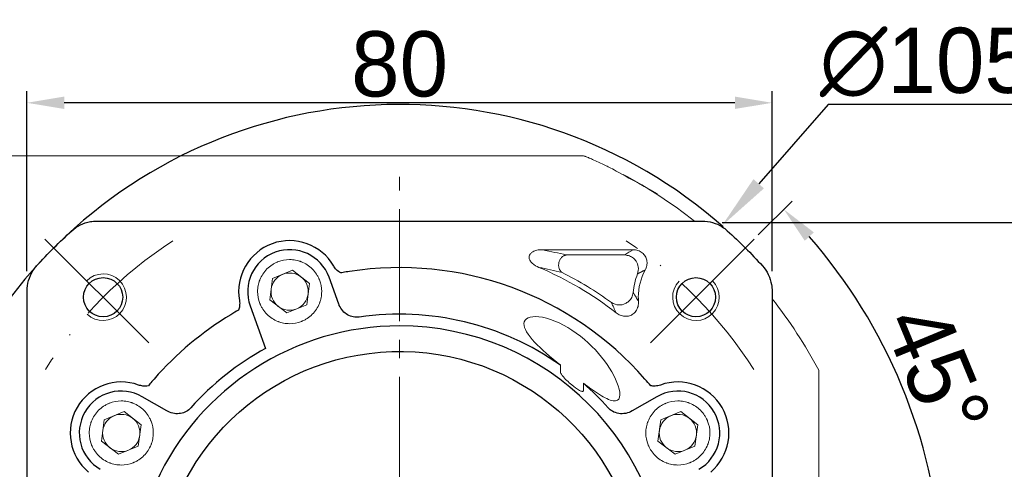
# Model space of a CAD drawing. Header units: millimetres. Extents: x 8769 to 9441, y -139 to 337.
# Tile 4 of 12: x 8850 to 8955, y 206 to 254. Entities that reach past the tile are written whole.
import ezdxf

# ---------------------------------------------------------------- set-up
doc = ezdxf.new("R2010")
doc.units = ezdxf.units.MM
doc.header["$PDSIZE"] = -5
doc.linetypes.add('ACAD_ISO10W100', pattern=[18, 12, -3, 0, -3])
doc.linetypes.add('点画线', pattern=[18, 12, -2, 2, -2])
doc.layers.get('0').update_dxf_attribs({"lineweight": 18})
doc.layers.get('Defpoints').update_dxf_attribs({"lineweight": 18})
for name, color, linetype, lineweight in [('7中心线层', 7, '点画线', 18), ('中心线层', 7, 'ACAD_ISO10W100', 0), ('尺寸线层', 3, 'Continuous', 18), ('粗实线', 7, 'Continuous', 40)]:
    doc.layers.add(name, color=color, linetype=linetype, lineweight=lineweight)
doc.styles.add('工程字', font='txt')
doc.dimstyles.new('DIMSTYLE_17', dxfattribs={"dimtxt": 8, "dimasz": 12, "dimexe": 0.18, "dimexo": 0.0625, "dimgap": 0.09, "dimtad": 1, "dimtih": 1, "dimtoh": 1, "dimdec": 3, "dimdsep": 46, "dimtxsty": 'Standard', "dimblk": '_CAXARROW', "dimcen": 0.09, "dimdle": 24, "dimadec": 0, "dimazin": 0, "dimtfac": 0.7, "dimtdec": 3, "dimtofl": 0, "dimtmove": 0, "dimatfit": 3, "dimfxl": 1, "dimtolj": 1, "dimarcsym": 0})
doc.dimstyles.new('ISO-25', dxfattribs={"dimtxt": 7, "dimasz": 4, "dimexe": 1.25, "dimexo": 0.625, "dimtad": 1, "dimtxsty": '工程字', "dimcen": 2, "dimdle": 8, "dimadec": 0, "dimazin": 0, "dimtfac": 1, "dimtmove": 0, "dimatfit": 3, "dimfxl": 1, "dimarcsym": 0})

# ---------------------------------------------------------------- blocks, each defined once
blk = doc.blocks.new('*D38')
at = {"layer": 'Defpoints', "color": 0}
for p in [(8928.42, 230.58), (8917.29, 219.45), (8946.71, 207.62), (8847.62, 192.52), (8935.1, 192.52)]:
    blk.add_point(p, dxfattribs=at)
at = {"layer": '尺寸线层', "color": 0, "lineweight": -2}
for p, q in [((8928.87, 231.02), (8932.5, 234.66)), ((8935.72, 192.52), (8949.95, 192.52))]:
    blk.add_line(p, q, dxfattribs=at)
blk.add_arc((8890.36, 192.52), 58.34, 3.9289, 41.0711, dxfattribs=at)
at = {"layer": '尺寸线层', "color": 0}
for points in [[(8934.83, 231.3), (8933.86, 230.39), (8931.61, 233.77)], [(8947.9, 196.49), (8949.23, 196.54), (8948.7, 192.52)]]:
    blk.add_solid(points, dxfattribs=at)
at = {"layer": '尺寸线层', "color": 0, "insert": (8948.07, 216.42), "char_height": 7, "attachment_point": 5, "rotation": 292.5, "style": '工程字'}
blk.add_mtext('45%%d', dxfattribs=at)
blk = doc.blocks.new('*D39')
at = {"layer": 'Defpoints', "color": 0}
for p in [(8915.29, 229.98), (8865.43, 155.05)]:
    blk.add_point(p, dxfattribs=at)
at = {"layer": '尺寸线层', "color": 0, "lineweight": -2}
blk.add_line((8880.34, 177.46), (8867.64, 158.38), dxfattribs=at)
at = {"layer": '尺寸线层', "color": 0}
blk.add_solid([(8867.09, 158.75), (8868.2, 158.01), (8865.43, 155.05)], dxfattribs=at)
at = {"layer": '尺寸线层', "color": 0, "insert": (8872.62, 173.31), "char_height": 7, "attachment_point": 5, "rotation": 56.3592, "style": '工程字'}
blk.add_mtext('∅90', dxfattribs=at)
blk = doc.blocks.new('_CAXARROW')
blk.add_hatch(color=0).paths.add_polyline_path([(0, 0), (-1, 0.125), (-1, -0.125)], flags=0)
blk = doc.blocks.new('*D40')
at = {"layer": 'Defpoints', "color": 0}
for p in [(8924.96, 232), (8855.76, 153.03)]:
    blk.add_point(p, dxfattribs=at)
at = {"layer": '尺寸线层', "color": 0, "lineweight": -2}
for p, q in [((8936.36, 245.03), (8928.91, 236.52)), ((8956.45, 245.03), (8936.36, 245.03)), ((8890.27, 192.52), (8890.45, 192.52)), ((8890.36, 192.43), (8890.36, 192.61))]:
    blk.add_line(p, q, dxfattribs=at)
blk.add_arc((8890.36, 192.52), 52.5, 48.58, 220.2994, dxfattribs=at)
at = {"layer": '尺寸线层', "color": 0, "lineweight": -2, "xscale": 6, "yscale": 6, "zscale": 6, "rotation": 228.7764806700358}
blk.add_blockref('_CAXARROW', (8924.96, 232), dxfattribs=at)
at = {"layer": '尺寸线层', "color": 0, "insert": (8946.91, 249.53), "char_height": 7, "attachment_point": 5, "style": '工程字'}
blk.add_mtext('\\A1;\\A1;∅105', dxfattribs=at)
blk = doc.blocks.new('_FILLED')
at = {"linetype": 'ByBlock'}
blk.add_hatch(color=0, dxfattribs=at).paths.add_polyline_path([(0, 0), (-1, 0.133), (-1, -0.133)], flags=0)
blk = doc.blocks.new('*D42')
at = {"layer": 'Defpoints', "color": 0}
for p in [(8850.36, 245.2), (8850.36, 226.52), (8930.36, 226.52)]:
    blk.add_point(p, dxfattribs=at)
at = {"layer": '尺寸线层', "color": 0, "lineweight": -2}
for p, q in [((8850.36, 227.15), (8850.36, 246.45)), ((8930.36, 227.15), (8930.36, 246.45)), ((8926.36, 245.2), (8854.36, 245.2))]:
    blk.add_line(p, q, dxfattribs=at)
at = {"layer": '尺寸线层', "color": 0}
for points in [[(8854.36, 245.87), (8854.36, 244.54), (8850.36, 245.2)], [(8926.36, 244.54), (8926.36, 245.87), (8930.36, 245.2)]]:
    blk.add_solid(points, dxfattribs=at)
at = {"layer": '尺寸线层', "color": 0, "insert": (8890.36, 249.33), "char_height": 7, "attachment_point": 5, "style": '工程字'}
blk.add_mtext('80', dxfattribs=at)
blk = doc.blocks.new('*D43')
at = {"layer": 'Defpoints', "color": 0}
for p in [(8924.36, 232.35), (8962.26, 232.35), (8924.36, 152.35)]:
    blk.add_point(p, dxfattribs=at)
at = {"layer": '尺寸线层', "color": 0, "lineweight": -2}
for p, q in [((8924.99, 232.35), (8963.51, 232.35)), ((8962.26, 156.35), (8962.26, 228.35)), ((8924.99, 152.35), (8963.51, 152.35))]:
    blk.add_line(p, q, dxfattribs=at)
at = {"layer": '尺寸线层', "color": 0}
for points in [[(8962.93, 228.35), (8961.59, 228.35), (8962.26, 232.35)], [(8961.59, 156.35), (8962.93, 156.35), (8962.26, 152.35)]]:
    blk.add_solid(points, dxfattribs=at)
at = {"layer": '尺寸线层', "color": 0, "insert": (8958.14, 192.35), "char_height": 7, "attachment_point": 5, "rotation": 90, "style": '工程字'}
blk.add_mtext('80', dxfattribs=at)

msp = doc.modelspace()

# ---------------------------------------------------------------- linework, layer by layer
at = {"linetype": 'Continuous', "lineweight": 15}
for p, q in [((8909.1578, 239.5164), (8843.354, 239.5164)), ((8909.9929, 239.4994), (8909.9953, 239.5051))]:
    msp.add_line(p, q, dxfattribs=at)
for p, q in [((8863.4271, 219.4474), (8852.2927, 230.5818)), ((8917.2891, 219.4474), (8928.4235, 230.5818)), ((8905.7121, 229.4296), (8915.4206, 229.4296)), ((8908.2434, 228.8686), (8914.5414, 228.8686)), ((8876.424, 224.0539), (8876.7275, 226.3433)), ((8876.7275, 226.3433), (8878.8619, 227.2251)), ((8878.8619, 227.2251), (8880.6928, 225.8176)), ((8880.6928, 225.8176), (8880.3893, 223.5282)), ((8878.2549, 222.6464), (8876.424, 224.0539)), ((8880.3893, 223.5282), (8878.2549, 222.6464)), ((8907.6242, 217.0497), (8907.6242, 216.3366)), ((8910.092, 214.3358), (8910.092, 215.1123)), ((8858.6493, 211.1739), (8860.7837, 212.0558)), ((8860.7837, 212.0558), (8862.6146, 210.6482)), ((8918.4051, 211.1739), (8920.5395, 212.0558)), ((8920.5395, 212.0558), (8922.3704, 210.6482)), ((8858.3458, 208.8845), (8858.6493, 211.1739)), ((8862.6146, 210.6482), (8862.3111, 208.3589)), ((8918.1015, 208.8845), (8918.4051, 211.1739)), ((8922.3704, 210.6482), (8922.0669, 208.3589)), ((8860.1767, 207.477), (8858.3458, 208.8845)), ((8862.3111, 208.3589), (8860.1767, 207.477)), ((8919.9325, 207.477), (8918.1015, 208.8845)), ((8922.0669, 208.3589), (8919.9325, 207.477))]:
    msp.add_line(p, q)
at = {"color": 7, "linetype": 'Continuous', "lineweight": 15}
msp.add_line((8935.3581, 214.3109), (8935.3581, 170.7219), dxfattribs=at)
at = {"linetype": 'Continuous', "lineweight": 15}
msp.add_arc((8909.9946, 238.5037), 0.9957, 66.879489, 90.098853, dxfattribs=at)
at = {"color": 7, "linetype": 'Continuous', "lineweight": 15}
for start, end in [(51.63877, 61.927513), (28.072487, 38.36123)]:
    msp.add_arc((8890.3581, 192.5164), 51, start, end, dxfattribs=at)
for centre, radius, start, end in [((8890.3581, 192.5164), 38.0868, 52.341138, 66.860567), ((8858.5383, 224.3362), 2.5, 226.591754, 135), ((8878.5584, 224.9358), 2, 112.448281, 172.448281), ((8878.5584, 224.9358), 2, 52.448281, 112.448281), ((8878.5584, 224.9358), 2, 22.448281, 52.448281), ((8890.3581, 192.5164), 38.6478, 53.94138, 63.174226), ((8922.1779, 224.3362), 6.7478, 158.194532, 175.69206), ((8922.1779, 224.3362), 6.1868, 151.846544, 180), ((8878.5584, 224.9358), 2, 172.448281, 202.448281), ((8878.5584, 224.9358), 2, 352.448281, 22.448281), ((8922.1779, 224.3362), 2.5, 136.591754, 45), ((8878.5584, 224.9358), 2, 202.448281, 232.448281), ((8922.1779, 224.3362), 6.1868, 180, 183.728975), ((8878.5584, 224.9358), 2, 232.448281, 292.448281), ((8860.4802, 209.7664), 2, 112.448281, 172.448281), ((8860.4802, 209.7664), 2, 52.448281, 112.448281), ((8920.236, 209.7664), 2, 112.448281, 172.448281), ((8920.236, 209.7664), 2, 52.448281, 112.448281), ((8860.4802, 209.7664), 2, 22.448281, 52.448281), ((8860.4802, 209.7664), 2, 352.448281, 22.448281), ((8920.236, 209.7664), 2, 22.448281, 52.448281), ((8920.236, 209.7664), 2, 352.448281, 22.448281), ((8860.4802, 209.7664), 2, 172.448281, 202.448281), ((8920.236, 209.7664), 2, 172.448281, 202.448281), ((8860.4802, 209.7664), 2, 202.448281, 232.448281), ((8920.236, 209.7664), 2, 202.448281, 232.448281), ((8860.4802, 209.7664), 2, 232.448281, 292.448281), ((8920.236, 209.7664), 2, 232.448281, 292.448281)]:
    msp.add_arc(centre, radius, start, end)
at = {"extrusion": (0, 0, -1)}
for centre in [(-8878.5584, 224.9358), (-8860.4802, 209.7664), (-8920.236, 209.7664)]:
    msp.add_arc(centre, 2, 187.551719, 247.551719, dxfattribs=at)
at = {"linetype": 'Continuous', "lineweight": 15}
msp.add_ellipse((8909.1578, 192.5164), major_axis=(0, 47), ratio=0.6616415, start_param=6.25632615, end_param=6.28318531, dxfattribs=at)
for points, knots in [([(8909.9953, 239.5025), (8909.8072, 239.5098), (8909.5283, 239.5207), (8909.2493, 239.5122), (8909.1584, 239.5095)], [0, 0, 0, 0, 0.67413286, 1, 1, 1, 1]), ([(8910.3834, 239.4205), (8910.3731, 239.4249), (8910.3563, 239.432), (8910.3528, 239.4334), (8910.3438, 239.4371), (8910.3302, 239.4425), (8910.3086, 239.4507), (8910.2627, 239.4666), (8910.1583, 239.4968), (8910.0633, 239.5014), (8909.9952, 239.5047)], [0, 0, 0, 0, 0.32618161, 0.5302087, 0.59569441, 0.6206711, 0.64191042, 0.69057323, 0.77827335, 1, 1, 1, 1]), ([(8910.3856, 239.4195), (8910.4526, 239.3909), (8910.5866, 239.3337), (8911.0578, 239.1282), (8911.7049, 238.8356), (8912.7674, 238.3396), (8913.7635, 237.8234), (8918.0594, 235.421)], [0, 0, 0, 0, 0.16310931, 0.32628182, 0.49619091, 0.66617051, 1, 1, 1, 1])]:
    msp.add_open_spline(points, degree=3, knots=knots, dxfattribs=at)
for points, knots in [([(8905.3251, 227.5393), (8905.0612, 227.6393), (8904.8043, 227.7817), (8904.5983, 227.9773), (8904.5281, 228.0439), (8904.4634, 228.1177), (8904.3555, 228.2806), (8904.3115, 228.3722), (8904.2732, 228.5327), (8904.2672, 228.6005), (8904.2787, 228.7331), (8904.2965, 228.7994), (8904.3508, 228.9174), (8904.3865, 228.9709), (8904.4924, 229.0931), (8904.5719, 229.1553), (8904.7921, 229.2871), (8904.9444, 229.3414), (8905.2985, 229.4228), (8905.5069, 229.4379), (8905.7121, 229.4296)], [0, 0, 0, 0, 0.253437, 0.253437, 0.253437, 0.33820451, 0.33820451, 0.42416811, 0.42416811, 0.48125659, 0.48125659, 0.53863229, 0.53863229, 0.59293095, 0.59293095, 0.67869861, 0.67869861, 0.81793533, 0.81793533, 1, 1, 1, 1]), ([(8915.4206, 229.4296), (8915.5969, 229.4327), (8915.7763, 229.4075), (8916.1131, 229.299), (8916.2752, 229.2133), (8916.5416, 228.9992), (8916.653, 228.8713), (8916.8144, 228.5981), (8916.8702, 228.451), (8916.9301, 228.1518), (8916.9352, 227.9959), (8916.8981, 227.6851), (8916.8527, 227.527), (8916.767, 227.3381), (8916.7459, 227.2962), (8916.723, 227.2554)], [0, 0, 0, 0, 0.17167102, 0.17167102, 0.34427657, 0.34427657, 0.5036019, 0.5036019, 0.65169088, 0.65169088, 0.79901632, 0.79901632, 0.95500143, 0.95500143, 1, 1, 1, 1]), ([(8878.5584, 221.4969), (8878.3398, 221.4969), (8878.0177, 221.5271), (8877.6518, 221.6151), (8877.4713, 221.6723), (8877.3817, 221.7042), (8877.3435, 221.7186), (8877.318, 221.7284), (8877.3063, 221.7329), (8876.8514, 221.9129), (8876.4623, 222.1687), (8875.959, 222.6719), (8875.7374, 222.9434), (8875.5316, 223.295), (8875.4419, 223.4796), (8875.4003, 223.574), (8875.3832, 223.615), (8875.372, 223.6424), (8875.366, 223.6573), (8875.2001, 224.0762), (8875.1196, 224.4988), (8875.1195, 225.1543), (8875.1496, 225.4763), (8875.2377, 225.8423), (8875.2949, 226.0228), (8875.3268, 226.1124), (8875.3412, 226.1507), (8875.351, 226.1762), (8875.3555, 226.1878), (8875.5355, 226.6428), (8875.7913, 227.0319), (8876.2944, 227.5352), (8876.566, 227.7568), (8876.9176, 227.9626), (8877.1022, 228.0523), (8877.1966, 228.0938), (8877.2376, 228.111), (8877.265, 228.1222), (8877.2798, 228.1282), (8877.6988, 228.2941), (8878.1214, 228.3746), (8878.5584, 228.3747)], [0, 0, 0, 0, 0.0625, 0.09375, 0.109375, 0.1171875, 0.12109375, 0.12109375, 0.125, 0.125, 0.25, 0.25, 0.3125, 0.34375, 0.359375, 0.3671875, 0.37109375, 0.37109375, 0.375, 0.375, 0.5, 0.5, 0.5625, 0.59375, 0.609375, 0.6171875, 0.62109375, 0.62109375, 0.625, 0.625, 0.75, 0.75, 0.8125, 0.84375, 0.859375, 0.8671875, 0.87109375, 0.87109375, 0.875, 0.875, 1, 1, 1, 1]), ([(8878.5584, 228.3747), (8878.7769, 228.3747), (8879.0989, 228.3445), (8879.4649, 228.2565), (8879.6454, 228.1993), (8879.735, 228.1673), (8879.7733, 228.1529), (8879.7988, 228.1432), (8879.8104, 228.1387), (8880.2654, 227.9586), (8880.6545, 227.7029), (8881.1578, 227.1997), (8881.3794, 226.9282), (8881.5851, 226.5765), (8881.6749, 226.392), (8881.7164, 226.2975), (8881.7335, 226.2566), (8881.7448, 226.2292), (8881.7508, 226.2143), (8881.9167, 225.7954), (8881.9972, 225.3727), (8881.9973, 224.7173), (8881.9671, 224.3952), (8881.8791, 224.0293), (8881.8219, 223.8488), (8881.7899, 223.7592), (8881.7755, 223.7209), (8881.7658, 223.6954), (8881.7613, 223.6837), (8881.5812, 223.2288), (8881.3255, 222.8397), (8880.8223, 222.3364), (8880.5508, 222.1148), (8880.1991, 221.909), (8880.0146, 221.8193), (8879.9201, 221.7777), (8879.8792, 221.7606), (8879.8518, 221.7494), (8879.8369, 221.7434), (8879.4178, 221.5774), (8878.9959, 221.4969), (8878.5584, 221.4969)], [0, 0, 0, 0, 0.0625, 0.09375, 0.109375, 0.1171875, 0.12109375, 0.12109375, 0.125, 0.125, 0.25, 0.25, 0.3125, 0.34375, 0.359375, 0.3671875, 0.37109375, 0.37109375, 0.375, 0.375, 0.5, 0.5, 0.5625, 0.59375, 0.609375, 0.6171875, 0.62109375, 0.62109375, 0.625, 0.625, 0.75, 0.75, 0.8125, 0.84375, 0.859375, 0.8671875, 0.87109375, 0.87109375, 0.875, 0.875, 1, 1, 1, 1]), ([(8914.5414, 228.8686), (8914.7126, 228.8462), (8915.0451, 228.8028), (8915.4603, 228.5453), (8915.8108, 228.1573), (8916.0602, 227.5618), (8915.9644, 227.0943), (8915.9129, 226.8427)], [0, 0, 0, 0, 0.18243584, 0.35447468, 0.5020211, 0.73199191, 1, 1, 1, 1]), ([(8907.799, 227.005), (8907.3921, 227.098), (8906.5967, 227.2799), (8905.7423, 227.4541), (8905.3251, 227.5392)], [0, 0, 0, 0, 0.51159582, 1, 1, 1, 1]), ([(8915.4492, 224.8431), (8915.4071, 224.6575), (8915.3259, 224.2989), (8914.9872, 223.8888), (8914.521, 223.5822), (8913.8377, 223.4271), (8913.3658, 223.6419), (8913.1066, 223.7598)], [0, 0, 0, 0, 0.18593394, 0.35923368, 0.50152202, 0.72622424, 1, 1, 1, 1]), ([(8916.0041, 223.9338), (8916.021, 223.7418), (8916.008, 223.544), (8915.9151, 223.1676), (8915.8325, 222.9831), (8915.617, 222.6896), (8915.4887, 222.5696), (8915.2192, 222.404), (8915.0787, 222.3483), (8914.7951, 222.2881), (8914.6488, 222.2812), (8914.3531, 222.3108), (8914.2008, 222.3508), (8913.9039, 222.4746), (8913.7578, 222.5632), (8913.6276, 222.6683)], [0, 0, 0, 0, 0.16596817, 0.16596817, 0.3334758, 0.3334758, 0.47839681, 0.47839681, 0.60345484, 0.60345484, 0.72519558, 0.72519558, 0.85673288, 0.85673288, 1, 1, 1, 1]), ([(8907.6242, 217.0497), (8906.5614, 217.9179), (8905.5806, 218.7627), (8904.14, 220.2912), (8903.6775, 220.9957), (8903.7418, 222.0309), (8904.3176, 222.3496), (8906.333, 222.1325), (8907.6821, 221.5804), (8908.8581, 220.8115)], [0, 0, 0, 0, 0.25, 0.25, 0.5, 0.5, 0.75, 0.75, 1, 1, 1, 1]), ([(8908.8581, 220.8115), (8910.1343, 219.9771), (8911.209, 218.9476), (8912.8913, 216.8546), (8913.5212, 215.7675), (8913.9847, 214.3448), (8914.0527, 213.9103), (8913.9027, 213.304), (8913.6645, 213.1497), (8912.8899, 213.2831), (8912.3754, 213.5483), (8911.2681, 214.2459), (8910.689, 214.6642), (8910.092, 215.1123)], [0, 0, 0, 0, 0.25, 0.25, 0.5, 0.5, 0.625, 0.625, 0.75, 0.75, 0.875, 0.875, 1, 1, 1, 1]), ([(8907.6242, 216.3366), (8907.6241, 216.2954), (8907.6363, 216.2545), (8907.6935, 216.109), (8907.7612, 216.0129), (8908.1212, 215.5477), (8908.4901, 215.2339), (8908.8581, 214.9302)], [0, 0, 0, 0, 0.06441536, 0.06441536, 0.24628974, 0.24628974, 1, 1, 1, 1]), ([(8908.8581, 214.9302), (8909.1161, 214.7172), (8909.3794, 214.5039), (8909.7135, 214.313), (8909.7608, 214.2881), (8909.8586, 214.2457), (8909.91, 214.2268), (8909.9785, 214.2207), (8909.9945, 214.2207), (8910.0213, 214.2252), (8910.0326, 214.2287), (8910.051, 214.2385), (8910.0587, 214.2443), (8910.0715, 214.2582), (8910.0768, 214.2664), (8910.0861, 214.2871), (8910.0892, 214.3003), (8910.0916, 214.3209), (8910.092, 214.3284), (8910.092, 214.3358)], [0, 0, 0, 0, 0.65736999, 0.65736999, 0.76244193, 0.76244193, 0.8687912, 0.8687912, 0.90001494, 0.90001494, 0.92284477, 0.92284477, 0.94138745, 0.94138745, 0.95992549, 0.95992549, 0.98570075, 0.98570075, 1, 1, 1, 1]), ([(8860.4802, 206.3275), (8860.2616, 206.3275), (8859.9395, 206.3577), (8859.5736, 206.4457), (8859.3932, 206.5029), (8859.3036, 206.5349), (8859.2653, 206.5492), (8859.2398, 206.559), (8859.2282, 206.5635), (8858.7732, 206.7435), (8858.3841, 206.9993), (8857.8808, 207.5025), (8857.6592, 207.774), (8857.4534, 208.1256), (8857.3637, 208.3102), (8857.3221, 208.4046), (8857.305, 208.4456), (8857.2938, 208.473), (8857.2878, 208.4879), (8857.1219, 208.9068), (8857.0414, 209.3294), (8857.0413, 209.9849), (8857.0714, 210.3069), (8857.1595, 210.6729), (8857.2167, 210.8534), (8857.2486, 210.943), (8857.263, 210.9813), (8857.2728, 211.0068), (8857.2773, 211.0184), (8857.4573, 211.4734), (8857.7131, 211.8625), (8858.2163, 212.3658), (8858.4878, 212.5874), (8858.8394, 212.7932), (8859.024, 212.8829), (8859.1185, 212.9244), (8859.1594, 212.9416), (8859.1868, 212.9528), (8859.2017, 212.9588), (8859.6206, 213.1247), (8860.0432, 213.2052), (8860.4802, 213.2053)], [0, 0, 0, 0, 0.0625, 0.09375, 0.109375, 0.1171875, 0.12109375, 0.12109375, 0.125, 0.125, 0.25, 0.25, 0.3125, 0.34375, 0.359375, 0.3671875, 0.37109375, 0.37109375, 0.375, 0.375, 0.5, 0.5, 0.5625, 0.59375, 0.609375, 0.6171875, 0.62109375, 0.62109375, 0.625, 0.625, 0.75, 0.75, 0.8125, 0.84375, 0.859375, 0.8671875, 0.87109375, 0.87109375, 0.875, 0.875, 1, 1, 1, 1]), ([(8860.4802, 213.2053), (8860.6987, 213.2053), (8861.0208, 213.1751), (8861.3867, 213.0871), (8861.5672, 213.0299), (8861.6568, 212.9979), (8861.6951, 212.9836), (8861.7206, 212.9738), (8861.7322, 212.9693), (8862.1872, 212.7892), (8862.5763, 212.5335), (8863.0796, 212.0303), (8863.3012, 211.7588), (8863.507, 211.4071), (8863.5967, 211.2226), (8863.6383, 211.1281), (8863.6554, 211.0872), (8863.6666, 211.0598), (8863.6726, 211.0449), (8863.8385, 210.626), (8863.919, 210.2033), (8863.9191, 209.5479), (8863.889, 209.2258), (8863.8009, 208.8599), (8863.7437, 208.6794), (8863.7117, 208.5898), (8863.6974, 208.5515), (8863.6876, 208.526), (8863.6831, 208.5143), (8863.503, 208.0594), (8863.2473, 207.6703), (8862.7441, 207.167), (8862.4726, 206.9454), (8862.121, 206.7396), (8861.9364, 206.6499), (8861.8419, 206.6083), (8861.801, 206.5912), (8861.7736, 206.58), (8861.7587, 206.574), (8861.3396, 206.408), (8860.9177, 206.3275), (8860.4802, 206.3275)], [0, 0, 0, 0, 0.0625, 0.09375, 0.109375, 0.1171875, 0.12109375, 0.12109375, 0.125, 0.125, 0.25, 0.25, 0.3125, 0.34375, 0.359375, 0.3671875, 0.37109375, 0.37109375, 0.375, 0.375, 0.5, 0.5, 0.5625, 0.59375, 0.609375, 0.6171875, 0.62109375, 0.62109375, 0.625, 0.625, 0.75, 0.75, 0.8125, 0.84375, 0.859375, 0.8671875, 0.87109375, 0.87109375, 0.875, 0.875, 1, 1, 1, 1]), ([(8920.2359, 206.3275), (8920.0174, 206.3275), (8919.6952, 206.3577), (8919.3294, 206.4457), (8919.1489, 206.5029), (8919.0593, 206.5349), (8919.021, 206.5492), (8918.9956, 206.559), (8918.9839, 206.5635), (8918.5289, 206.7435), (8918.1398, 206.9993), (8917.6365, 207.5025), (8917.415, 207.774), (8917.2092, 208.1256), (8917.1195, 208.3102), (8917.0779, 208.4046), (8917.0608, 208.4456), (8917.0495, 208.473), (8917.0435, 208.4879), (8916.8776, 208.9068), (8916.7971, 209.3294), (8916.797, 209.9849), (8916.8272, 210.3069), (8916.9152, 210.6729), (8916.9725, 210.8534), (8917.0044, 210.943), (8917.0188, 210.9813), (8917.0285, 211.0068), (8917.0331, 211.0184), (8917.2131, 211.4734), (8917.4689, 211.8625), (8917.972, 212.3658), (8918.2435, 212.5874), (8918.5952, 212.7932), (8918.7797, 212.8829), (8918.8742, 212.9244), (8918.9152, 212.9416), (8918.9426, 212.9528), (8918.9574, 212.9588), (8919.3764, 213.1247), (8919.799, 213.2052), (8920.2359, 213.2053)], [0, 0, 0, 0, 0.0625, 0.09375, 0.109375, 0.1171875, 0.12109375, 0.12109375, 0.125, 0.125, 0.25, 0.25, 0.3125, 0.34375, 0.359375, 0.3671875, 0.37109375, 0.37109375, 0.375, 0.375, 0.5, 0.5, 0.5625, 0.59375, 0.609375, 0.6171875, 0.62109375, 0.62109375, 0.625, 0.625, 0.75, 0.75, 0.8125, 0.84375, 0.859375, 0.8671875, 0.87109375, 0.87109375, 0.875, 0.875, 1, 1, 1, 1]), ([(8920.2359, 213.2053), (8920.4544, 213.2053), (8920.7765, 213.1751), (8921.1424, 213.0871), (8921.3229, 213.0299), (8921.4126, 212.9979), (8921.4508, 212.9836), (8921.4763, 212.9738), (8921.488, 212.9693), (8921.943, 212.7892), (8922.3321, 212.5335), (8922.8354, 212.0303), (8923.0569, 211.7588), (8923.2627, 211.4071), (8923.3524, 211.2226), (8923.394, 211.1281), (8923.4111, 211.0872), (8923.4224, 211.0598), (8923.4283, 211.0449), (8923.5943, 210.626), (8923.6748, 210.2033), (8923.6749, 209.5479), (8923.6447, 209.2258), (8923.5567, 208.8599), (8923.4994, 208.6794), (8923.4675, 208.5898), (8923.4531, 208.5515), (8923.4434, 208.526), (8923.4388, 208.5143), (8923.2588, 208.0594), (8923.003, 207.6703), (8922.4999, 207.167), (8922.2284, 206.9454), (8921.8767, 206.7396), (8921.6921, 206.6499), (8921.5977, 206.6083), (8921.5567, 206.5912), (8921.5293, 206.58), (8921.5145, 206.574), (8921.0954, 206.408), (8920.6734, 206.3275), (8920.2359, 206.3275)], [0, 0, 0, 0, 0.0625, 0.09375, 0.109375, 0.1171875, 0.12109375, 0.12109375, 0.125, 0.125, 0.25, 0.25, 0.3125, 0.34375, 0.359375, 0.3671875, 0.37109375, 0.37109375, 0.375, 0.375, 0.5, 0.5, 0.5625, 0.59375, 0.609375, 0.6171875, 0.62109375, 0.62109375, 0.625, 0.625, 0.75, 0.75, 0.8125, 0.84375, 0.859375, 0.8671875, 0.87109375, 0.87109375, 0.875, 0.875, 1, 1, 1, 1])]:
    msp.add_open_spline(points, degree=3, knots=knots)
for points in [[(8908.2434, 228.8686), (8907.4407, 229.06), (8906.6016, 229.2476), (8905.7121, 229.4296)], [(8914.5414, 228.8686), (8914.8345, 229.067), (8915.1275, 229.254), (8915.4206, 229.4296)], [(8915.7501, 224.3362), (8915.6439, 224.5092), (8915.5442, 224.6776), (8915.4492, 224.8431)], [(8916.0041, 223.9338), (8915.915, 224.0711), (8915.8307, 224.205), (8915.7501, 224.3362)], [(8913.1066, 223.7598), (8913.2592, 223.4155), (8913.428, 223.0561), (8913.6276, 222.6683)]]:
    msp.add_open_spline(points, degree=3)
for points, weights, degree in [([(8907.799, 227.005), (8905.5447, 228.5274), (8908.2434, 228.8686)], [1, 0.286948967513, 1], 2), ([(8915.9129, 226.8427), (8916.1715, 226.9841), (8916.4403, 227.1219), (8916.723, 227.2554)], [0.999999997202, 0.999999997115, 0.99999999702, 0.999999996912], 3)]:
    msp.add_rational_spline(points, weights, degree=degree)
at = {"color": 7, "linetype": 'Continuous', "lineweight": 15}
msp.add_open_spline([(8935.3581, 216.5164), (8935.3581, 216.5163), (8935.3581, 216.5154), (8935.3581, 216.4849), (8935.3581, 216.3675), (8935.3581, 216.0834), (8935.3581, 215.4139), (8935.3581, 214.762), (8935.3581, 214.3289), (8935.3581, 214.3109)], degree=3, knots=[0, 0, 0, 0, 0.00795977, 0.07104616, 0.15348623, 0.25509513, 0.50084469, 0.9791993, 1, 1, 1, 1], dxfattribs=at)
at = {"layer": '7中心线层'}
msp.add_line((8890.3581, 149.7792), (8890.3581, 237.2552), dxfattribs=at)
msp.add_line((8890.3581, 149.7792), (8890.3581, 237.2552), dxfattribs=at)
at = {"layer": '中心线层'}
for start, end in [(122.715563, 147.654896), (32.345104, 57.284437)]:
    msp.add_arc((8890.3581, 192.5164), 45, start, end, dxfattribs=at)
at = {"layer": '粗实线', "linetype": 'Continuous', "lineweight": 30}
for p, q in [((8857.8615, 232.5062), (8922.8546, 232.5062)), ((8883.8362, 223.5921), (8882.787, 226.4749)), ((8850.3683, 188.239), (8850.3683, 225.013)), ((8930.3479, 225.013), (8930.3479, 188.239)), ((8874.3298, 223.3967), (8875.9849, 218.8491)), ((8865.3869, 212.1296), (8862.7302, 213.6635)), ((8917.9859, 213.6635), (8915.3292, 212.1296))]:
    msp.add_line(p, q, dxfattribs=at)
at = {"layer": '粗实线', "lineweight": 30}
for centre in [(8858.5383, 224.3362), (8922.1779, 224.3362)]:
    msp.add_circle(centre, 2.1, dxfattribs=at)
at = {"layer": '粗实线', "linetype": 'Continuous', "lineweight": 30, "extrusion": (0, 0, -1)}
for radius, start, end in [(52.4898, 42.07908, 47.92092), (52.4898, 132.07908, 137.92092), (26, 8.712245, 178.677672)]:
    msp.add_arc((-8890.3581, 192.5164), radius, start, end, dxfattribs=at)
at = {"layer": '粗实线', "linetype": 'Continuous', "lineweight": 30}
for centre, radius, start, end in [((8878.5584, 224.9358), 5.4748, 30.077371, 189.922604), ((8878.5584, 224.9358), 4.5, 20, 200), ((8890.3581, 192.5164), 35, 41.173902, 98.827649), ((8890.3581, 192.5164), 35, 121.173902, 138.827649), ((8890.3581, 192.5164), 30, 54.862768, 98.295279), ((8890.3581, 192.5164), 28.7414, 90, 221.045694), ((8890.3581, 192.5164), 28.7414, 270, 90), ((8890.3581, 192.5164), 30, 118.626927, 138.29528), ((8860.4802, 209.7664), 5.4748, 70.077371, 229.922626), ((8890.3581, 192.5164), 30, 41.704723, 48.867958), ((8920.2359, 209.7664), 5.4748, 310.077376, 109.922626), ((8860.4802, 209.7664), 4.5, 60, 240), ((8920.2359, 209.7664), 4.5, 300, 120)]:
    msp.add_arc(centre, radius, start, end, dxfattribs=at)
for points, knots in [([(8855.1817, 231.4754), (8855.4575, 231.7244), (8855.7713, 231.9366), (8856.4389, 232.263), (8856.799, 232.3803), (8857.3944, 232.4856), (8857.6284, 232.5062), (8857.8615, 232.5062)], [0, 0, 0, 0, 0.38115136, 0.38115136, 0.76230396, 0.76230396, 1, 1, 1, 1]), ([(8922.8546, 232.5062), (8923.2262, 232.5062), (8923.6013, 232.4534), (8924.3155, 232.2483), (8924.6615, 232.094), (8925.174, 231.7732), (8925.3614, 231.6316), (8925.5344, 231.4754)], [0, 0, 0, 0, 0.38115154, 0.38115154, 0.76230412, 0.76230412, 1, 1, 1, 1]), ([(8850.3683, 225.013), (8850.3683, 225.3883), (8850.4222, 225.7673), (8850.6315, 226.4882), (8850.7889, 226.8372), (8851.1106, 227.3446), (8851.248, 227.5254), (8851.3991, 227.6927)], [0, 0, 0, 0, 0.38508189, 0.38508189, 0.77016489, 0.77016489, 1, 1, 1, 1]), ([(8884.0425, 226.9419), (8883.8685, 227.0401), (8883.7077, 227.166), (8883.4657, 227.4227), (8883.3729, 227.5472), (8883.296, 227.6796)], [0, 0, 0, 0, 0.56714585, 0.56714585, 1, 1, 1, 1]), ([(8929.3171, 227.6927), (8929.5686, 227.4141), (8929.7826, 227.0967), (8930.1104, 226.4214), (8930.2274, 226.0569), (8930.3287, 225.4647), (8930.3479, 225.2384), (8930.3479, 225.013)], [0, 0, 0, 0, 0.38508171, 0.38508171, 0.77016472, 0.77016472, 1, 1, 1, 1]), ([(8884.9869, 227.1018), (8884.747, 227.0645), (8884.5154, 227.026), (8884.2123, 226.9727), (8884.1266, 226.9573), (8884.0425, 226.9419)], [0, 0, 0, 0, 0.7129175, 0.7129175, 1, 1, 1, 1]), ([(8873.1654, 223.9924), (8873.1997, 223.7956), (8873.2042, 223.5914), (8873.159, 223.2415), (8873.1216, 223.0908), (8873.0678, 222.9474)], [0, 0, 0, 0, 0.56713938, 0.56713938, 1, 1, 1, 1]), ([(8886.0298, 222.2025), (8885.8174, 222.1715), (8885.5966, 222.1778), (8885.1758, 222.2617), (8884.9701, 222.3402), (8884.5928, 222.5579), (8884.4174, 222.7016), (8884.1128, 223.0414), (8883.9832, 223.2445), (8883.8701, 223.5034), (8883.8525, 223.5476), (8883.8362, 223.5921)], [0, 0, 0, 0, 0.23042343, 0.23042343, 0.46037237, 0.46037237, 0.69752605, 0.69752605, 0.94970312, 0.94970312, 1, 1, 1, 1]), ([(8863.3918, 214.8282), (8863.1954, 214.7917), (8862.9913, 214.7848), (8862.6408, 214.8259), (8862.4898, 214.8615), (8862.3458, 214.9136)], [0, 0, 0, 0, 0.56714585, 0.56714585, 1, 1, 1, 1]), ([(8864.0124, 215.5578), (8863.8526, 215.3751), (8863.7, 215.1967), (8863.5021, 214.9611), (8863.4463, 214.8941), (8863.3918, 214.8282)], [0, 0, 0, 0, 0.7129175, 0.7129175, 1, 1, 1, 1]), ([(8918.3704, 214.9136), (8918.1826, 214.8457), (8917.9823, 214.8058), (8917.6298, 214.7895), (8917.4749, 214.8002), (8917.3244, 214.8282)], [0, 0, 0, 0, 0.56713928, 0.56713928, 1, 1, 1, 1]), ([(8867.9606, 212.4751), (8867.8178, 212.3149), (8867.6445, 212.1777), (8867.2682, 211.9715), (8867.0603, 211.8995), (8866.6313, 211.8237), (8866.4046, 211.821), (8865.9529, 211.8855), (8865.7229, 211.9578), (8865.4699, 212.0835), (8865.428, 212.1059), (8865.3869, 212.1296)], [0, 0, 0, 0, 0.23042343, 0.23042343, 0.46037237, 0.46037237, 0.69752605, 0.69752605, 0.94970312, 0.94970312, 1, 1, 1, 1]), ([(8915.3292, 212.1296), (8915.1146, 212.0057), (8914.8762, 211.916), (8914.389, 211.8226), (8914.1331, 211.8179), (8913.6542, 211.8973), (8913.4232, 211.979), (8913.046, 212.1981), (8912.8879, 212.3267), (8912.7556, 212.4751)], [0, 0, 0, 0, 0.26587314, 0.26587314, 0.53247064, 0.53247064, 0.78731867, 0.78731867, 1, 1, 1, 1])]:
    msp.add_open_spline(points, degree=3, knots=knots, dxfattribs=at)
for points in [[(8873.0678, 222.9474), (8872.8109, 222.8014), (8872.5323, 222.6387), (8872.2408, 222.4624)], [(8917.3244, 214.8282), (8917.136, 215.0559), (8916.9274, 215.3021), (8916.7031, 215.5585)]]:
    msp.add_open_spline(points, degree=3, dxfattribs=at)

# ---------------------------------------------------------------- dimensions: what is measured, and where the dimension line sits
at = {"layer": '尺寸线层'}
dim = msp.add_diameter_dim_2p(p1=(8855.7607, 153.0288), p2=(8924.9555, 232.004), text='\\A1;<>', dimstyle='DIMSTYLE_17', override={"dimtxt": 7, "dimasz": 6, "dimgap": 1, "dimtxsty": '工程字', "dimtol": 0, "dimldrblk": '_FILLED'}, dxfattribs=at)
dim.commit()
dim.dimension.update_dxf_attribs({"geometry": '*D40', "text_midpoint": (8946.9068, 245.0261), "dimtype": 163})
for base, p1, p2, angle, picture, middle in [((8850.3581, 245.2038), (8930.3581, 226.5201), (8850.3581, 226.5201), 180, '*D42', (8890.3581, 249.3288)), ((8962.2605, 232.3519), (8924.3618, 152.3519), (8924.3618, 232.3519), 270, '*D43', (8958.1355, 192.3519))]:
    dim = msp.add_linear_dim(base=base, p1=p1, p2=p2, angle=angle, dimstyle='ISO-25', dxfattribs=at)
    dim.commit()
    dim.dimension.update_dxf_attribs({"geometry": picture, "text_midpoint": middle})
dim = msp.add_angular_dim_2l(base=(8946.7141, 207.6169), line1=((8847.6209, 192.5164), (8935.0969, 192.5164)), line2=((8917.2891, 219.4474), (8928.4235, 230.5818)), dimstyle='ISO-25', dxfattribs=at)
dim.commit()
dim.dimension.update_dxf_attribs({"geometry": '*D38', "text_midpoint": (8948.072, 216.4223)})
dim = msp.add_diameter_dim_2p(p1=(8915.2874, 229.9801), p2=(8865.4288, 155.0527), dimstyle='ISO-25', dxfattribs=at)
dim.commit()
dim.dimension.update_dxf_attribs({"geometry": '*D39', "text_midpoint": (8876.0585, 171.027), "dimtype": 163})

doc.saveas('drawing.dxf')
